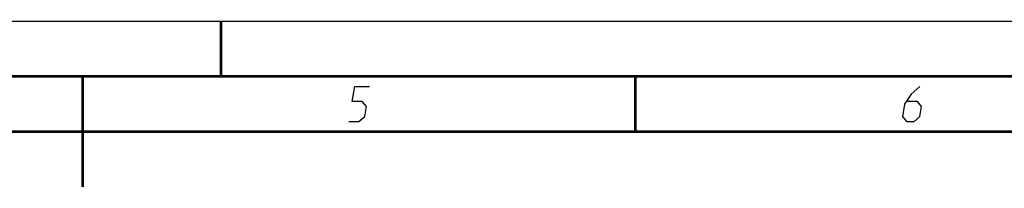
# Model space of a CAD drawing. Extents: x 0 to 420, y 0 to 297.
# Tile 99 of 116: x 212 to 301, y 282 to 297. Entities that reach past the tile are written whole.
import ezdxf

# ---------------------------------------------------------------- set-up
doc = ezdxf.new("R2010")
doc.units = 0
doc.header["$LTSCALE"] = 23.1
doc.layers.get('0').update_dxf_attribs({"linetype": 'CONTINUOUS'})

msp = doc.modelspace()

# ---------------------------------------------------------------- linework, layer by layer
at = {"color": 7, "linetype": 'CONTINUOUS'}
for p, q in [((0, 297), (420, 297)), ((25, 287), (410, 287))]:
    msp.add_line(p, q, dxfattribs=at)
at = {"color": 7, "linetype": 'CONTINUOUS', "const_width": 0.25}
for points in [[(230, 297), (230, 292)], [(415, 292), (20, 292)], [(217.5, 292), (217.5, 282)], [(267.5, 292), (267.5, 287)], [(25, 287), (410, 287)]]:
    msp.add_lwpolyline(points, dxfattribs=at)
at = {"color": 2, "linetype": 'CONTINUOUS'}
for points in [[(241.59, 287.925), (242.49, 287.925), (243.013, 288.375), (243.16, 289.275), (242.783, 289.725), (241.883, 289.725), (242.104, 291.075), (243.454, 291.075)], [(293.229, 291.075), (292.444, 290.4), (291.847, 289.5), (291.663, 288.375), (292.04, 287.925), (292.715, 287.925), (293.238, 288.375), (293.385, 289.275), (293.008, 289.725), (292.034, 289.725)]]:
    msp.add_lwpolyline(points, dxfattribs=at)

doc.saveas('drawing.dxf')
